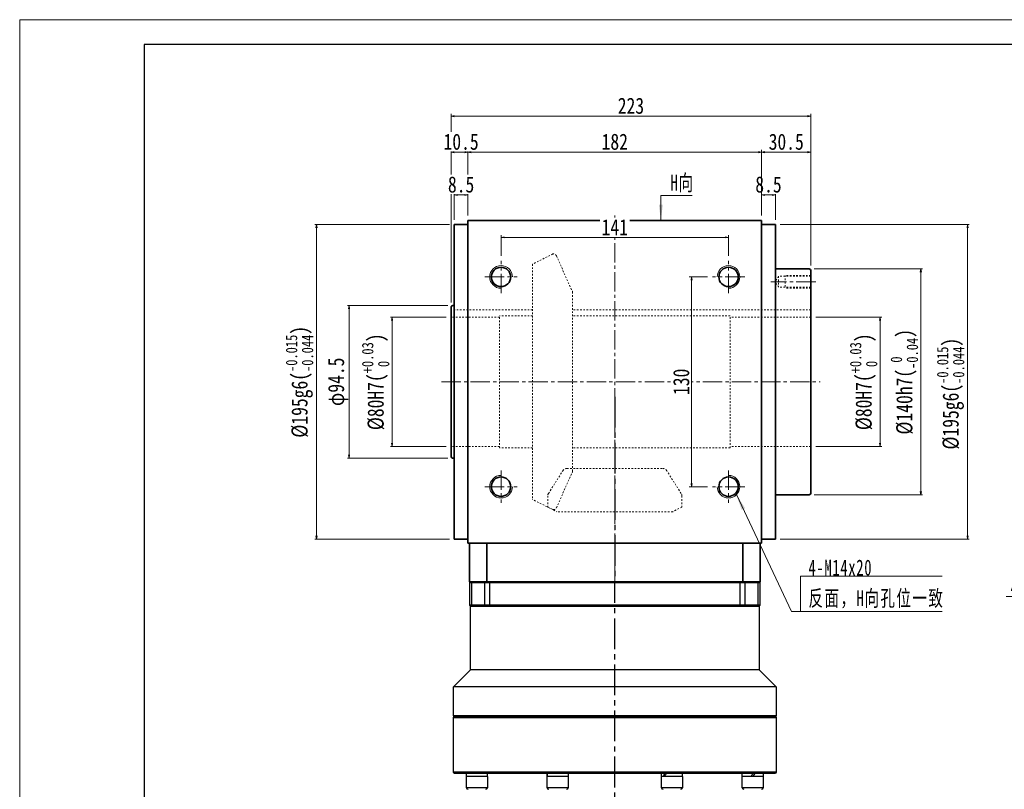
# Model space of a CAD drawing. Header units: millimetres. Extents: x -6 to 1305, y 0 to 916.
# Tile 2 of 3: x 0 to 610, y 439 to 916. Entities that reach past the tile are written whole.
import ezdxf

# ---------------------------------------------------------------- set-up
doc = ezdxf.new("R2010")
doc.units = ezdxf.units.MM
for name, pattern in [('CENTER2', [28.575, 19.05, -3.175, 3.175, -3.175]), ('点画线', [18, 12, -2, 2, -2]), ('虚线', [2, 1, -1])]:
    doc.linetypes.add(name, pattern=pattern)
doc.layers.add('1轮廓实线层', color=7, linetype='Continuous')
doc.layers.add('3中心线层', color=1, linetype='CENTER2')
for name, color, linetype, lineweight in [('中心线层', 1, '点画线', 18), ('图框_外框线', 7, 'Continuous', 18), ('尺寸线层', 3, 'Continuous', 18), ('粗实线', 7, 'Continuous', 40), ('粗实线层', 7, 'Continuous', 35), ('虚线层', 6, '虚线', 18)]:
    doc.layers.add(name, color=color, linetype=linetype, lineweight=lineweight)
doc.styles.add('宋体', font='SimSun.ttf', dxfattribs={"width": 0.8})
doc.styles.add('标准', font='SimSun.ttf', dxfattribs={"width": 0.667})
doc.dimstyles.new('A水平标注$0', dxfattribs={"dimtxt": 3.5, "dimasz": 2, "dimexe": 1.5, "dimexo": 3, "dimgap": 1.1, "dimtad": 1, "dimtoh": 1, "dimdec": 4, "dimdsep": 46, "dimtxsty": '宋体', "dimblk": 'OPEN', "dimcen": 3, "dimclrd": 3, "dimclre": 3, "dimclrt": 6, "dimadec": 0, "dimazin": 0, "dimtm": 1e-09, "dimtfac": 1, "dimtdec": 4, "dimtix": 1, "dimtmove": 0, "dimatfit": 3, "dimldrblk": 'OPEN', "dimfxl": 0, "dimlwd": 13, "dimlwe": 13, "dimarcsym": 0})
doc.dimstyles.new('D直径标注φ25', dxfattribs={"dimtxt": 3.5, "dimasz": 2, "dimexe": 1, "dimexo": 3, "dimtad": 1, "dimtoh": 1, "dimdec": 1, "dimdsep": 46, "dimtxsty": '宋体', "dimblk": 'OPEN', "dimcen": 3, "dimclrd": 3, "dimclre": 3, "dimclrt": 130, "dimadec": 0, "dimazin": 0, "dimtm": 1e-09, "dimtfac": 1, "dimtdec": 1, "dimtmove": 0, "dimatfit": 0, "dimldrblk": 'OPEN', "dimfxl": 0, "dimlwd": 13, "dimlwe": 13, "dimarcsym": 0})
doc.dimstyles.new('螺孔(M8-7H)', dxfattribs={"dimtxt": 3.5, "dimasz": 2, "dimexe": 1.25, "dimexo": 3, "dimtad": 1, "dimtoh": 1, "dimdec": 4, "dimdsep": 46, "dimtxsty": '宋体', "dimblk": 'OPEN', "dimcen": 3, "dimclrd": 3, "dimclre": 3, "dimclrt": 2, "dimadec": 0, "dimazin": 0, "dimtm": 1e-09, "dimtfac": 1, "dimtdec": 4, "dimtmove": 0, "dimatfit": 3, "dimldrblk": 'OPEN', "dimfxl": 0, "dimlwd": 9, "dimlwe": 9, "dimarcsym": 0})

# ---------------------------------------------------------------- blocks, each defined once
blk = doc.blocks.new('_Open')
at = {"color": 0, "linetype": 'ByBlock', "lineweight": -2}
for p, q in [((-1, 0.17), (0, 0)), ((-1, -0.17), (0, 0)), ((0, 0), (-1, 0))]:
    blk.add_line(p, q, dxfattribs=at)
blk = doc.blocks.new('*D14')
at = {"layer": 'Defpoints', "color": 0, "transparency": 16777216}
for p in [(439.31, 780.89), (298.31, 766.4), (439.31, 766.4)]:
    blk.add_point(p, dxfattribs=at)
at = {"layer": '尺寸线层', "color": 3, "lineweight": 13, "transparency": 16777216}
for p, q in [((298.31, 769.4), (298.31, 782.39)), ((439.31, 769.4), (439.31, 782.39)), ((300.31, 780.89), (437.31, 780.89))]:
    blk.add_line(p, q, dxfattribs=at)
at = {"layer": '尺寸线层', "color": 3, "lineweight": 13, "transparency": 16777216, "xscale": 2, "yscale": 2, "zscale": 2, "rotation": 180}
blk.add_blockref('_Open', (298.31, 780.89), dxfattribs=at)
at = {"layer": '尺寸线层', "color": 3, "lineweight": 13, "transparency": 16777216, "xscale": 2, "yscale": 2, "zscale": 2}
blk.add_blockref('_Open', (439.31, 780.89), dxfattribs=at)
at = {"layer": '尺寸线层', "color": 6, "transparency": 16777216, "insert": (368.81, 787.25), "char_height": 10, "attachment_point": 5, "style": '宋体', "bg_fill": 3, "box_fill_scale": 1.1, "bg_fill_color": 257, "bg_fill_transparency": 0}
blk.add_mtext('141', dxfattribs=at)
blk = doc.blocks.new('*D15')
at = {"layer": 'Defpoints', "color": 0, "transparency": 16777216}
for p in [(429.31, 756.4), (416.42, 626.4), (429.31, 626.4)]:
    blk.add_point(p, dxfattribs=at)
at = {"layer": '尺寸线层', "color": 3, "lineweight": 13, "transparency": 16777216}
for p, q in [((426.31, 756.4), (414.92, 756.4)), ((416.42, 754.4), (416.42, 628.4)), ((426.31, 626.4), (414.92, 626.4))]:
    blk.add_line(p, q, dxfattribs=at)
at = {"layer": '尺寸线层', "color": 3, "lineweight": 13, "transparency": 16777216, "xscale": 2, "yscale": 2, "zscale": 2}
for p, rotation in [((416.42, 756.4), 90), ((416.42, 626.4), 270)]:
    blk.add_blockref('_Open', p, dxfattribs=dict(at, rotation=rotation))
at = {"layer": '尺寸线层', "color": 6, "transparency": 16777216, "insert": (410.03, 691.4), "char_height": 10, "attachment_point": 5, "rotation": 90, "style": '宋体', "bg_fill": 3, "box_fill_scale": 1.1, "bg_fill_color": 257, "bg_fill_transparency": 0}
blk.add_mtext('130', dxfattribs=at)
blk = doc.blocks.new('*D16')
at = {"layer": 'Defpoints', "color": 0, "transparency": 16777216}
for p in [(267.31, 731.4), (267.31, 651.4)]:
    blk.add_point(p, dxfattribs=at)
at = {"layer": '尺寸线层', "color": 3, "lineweight": 13, "transparency": 16777216}
for p, q in [((264.31, 731.4), (229.78, 731.4)), ((230.78, 729.4), (230.78, 653.4)), ((264.31, 651.4), (229.78, 651.4))]:
    blk.add_line(p, q, dxfattribs=at)
at = {"layer": '尺寸线层', "color": 3, "lineweight": 13, "transparency": 16777216, "xscale": 2, "yscale": 2, "zscale": 2}
for p, rotation in [((230.78, 731.4), 90), ((230.78, 651.4), 270)]:
    blk.add_blockref('_Open', p, dxfattribs=dict(at, rotation=rotation))
at = {"layer": '尺寸线层', "color": 130, "transparency": 16777216, "insert": (220.58, 691.4), "char_height": 10, "attachment_point": 5, "rotation": 90, "style": '宋体', "bg_fill": 3, "box_fill_scale": 1.1, "bg_fill_color": 257, "bg_fill_transparency": 0}
blk.add_mtext('{\\A1;\\A1;%%C80H7({\\H0.707107x;\\S+0.03^  0;})}', dxfattribs=at)
at = {"layer": 'Defpoints', "color": 0, "transparency": 16777216}
blk.add_point((230.78, 651.4), dxfattribs=at)
blk = doc.blocks.new('*D17')
at = {"layer": 'Defpoints', "color": 0, "transparency": 16777216}
for p in [(268.31, 738.65), (204.12, 644.15), (268.31, 644.15)]:
    blk.add_point(p, dxfattribs=at)
at = {"layer": '尺寸线层', "color": 3, "lineweight": 13, "transparency": 16777216}
for p, q in [((265.31, 738.65), (203.12, 738.65)), ((204.12, 736.65), (204.12, 646.15)), ((265.31, 644.15), (203.12, 644.15))]:
    blk.add_line(p, q, dxfattribs=at)
at = {"layer": '尺寸线层', "color": 3, "lineweight": 13, "transparency": 16777216, "xscale": 2, "yscale": 2, "zscale": 2}
for p, rotation in [((204.12, 738.65), 90), ((204.12, 644.15), 270)]:
    blk.add_blockref('_Open', p, dxfattribs=dict(at, rotation=rotation))
at = {"layer": '尺寸线层', "color": 130, "transparency": 16777216, "insert": (197.4, 691.4), "char_height": 10, "attachment_point": 5, "rotation": 90, "style": '宋体', "bg_fill": 3, "box_fill_scale": 1.1, "bg_fill_color": 256, "bg_fill_true_color": 13158600, "bg_fill_transparency": 0}
blk.add_mtext('φ94.5', dxfattribs=at)
blk = doc.blocks.new('*D18')
at = {"layer": 'Defpoints', "color": 0, "transparency": 16777216}
for p in [(269.31, 788.9), (183.94, 593.9), (269.31, 593.9)]:
    blk.add_point(p, dxfattribs=at)
at = {"layer": '尺寸线层', "color": 3, "lineweight": 13, "transparency": 16777216}
for p, q in [((266.31, 788.9), (182.94, 788.9)), ((183.94, 786.9), (183.94, 595.9)), ((266.31, 593.9), (182.94, 593.9))]:
    blk.add_line(p, q, dxfattribs=at)
at = {"layer": '尺寸线层', "color": 3, "lineweight": 13, "transparency": 16777216, "xscale": 2, "yscale": 2, "zscale": 2}
for p, rotation in [((183.94, 788.9), 90), ((183.94, 593.9), 270)]:
    blk.add_blockref('_Open', p, dxfattribs=dict(at, rotation=rotation))
at = {"layer": '尺寸线层', "color": 130, "transparency": 16777216, "insert": (173.4, 691.4), "char_height": 10, "attachment_point": 5, "rotation": 90, "style": '宋体', "bg_fill": 3, "box_fill_scale": 1.1, "bg_fill_color": 257, "bg_fill_transparency": 0}
blk.add_mtext('{\\A1;\\A1;%%C195g6({\\H0.707107x;\\S-0.015^ -0.044;})}', dxfattribs=at)
blk = doc.blocks.new('*D19')
at = {"layer": 'Defpoints', "color": 0, "transparency": 16777216}
for p in [(490.31, 731.4), (490.31, 651.4)]:
    blk.add_point(p, dxfattribs=at)
at = {"layer": '尺寸线层', "color": 3, "lineweight": 13, "transparency": 16777216}
for p, q in [((493.31, 731.4), (534.23, 731.4)), ((533.23, 729.4), (533.23, 653.4)), ((493.31, 651.4), (534.23, 651.4))]:
    blk.add_line(p, q, dxfattribs=at)
at = {"layer": '尺寸线层', "color": 3, "lineweight": 13, "transparency": 16777216, "xscale": 2, "yscale": 2, "zscale": 2}
for p, rotation in [((533.23, 731.4), 90), ((533.23, 651.4), 270)]:
    blk.add_blockref('_Open', p, dxfattribs=dict(at, rotation=rotation))
at = {"layer": '尺寸线层', "color": 130, "transparency": 16777216, "insert": (523, 691.4), "char_height": 10, "attachment_point": 5, "rotation": 90, "style": '宋体', "bg_fill": 3, "box_fill_scale": 1.1, "bg_fill_color": 256, "bg_fill_true_color": 13158600, "bg_fill_transparency": 0}
blk.add_mtext('{\\A1;\\A1;%%C80H7({\\H0.707107x;\\S+0.03^  0;})}', dxfattribs=at)
at = {"layer": 'Defpoints', "color": 0, "transparency": 16777216}
blk.add_point((533.23, 651.4), dxfattribs=at)
blk = doc.blocks.new('*D20')
at = {"layer": 'Defpoints', "color": 0, "transparency": 16777216}
for p in [(489.31, 761.4), (489.31, 621.4), (558.45, 621.4)]:
    blk.add_point(p, dxfattribs=at)
at = {"layer": '尺寸线层', "color": 3, "lineweight": 13, "transparency": 16777216}
for p, q in [((492.31, 761.4), (559.45, 761.4)), ((558.45, 759.4), (558.45, 623.4)), ((492.31, 621.4), (559.45, 621.4))]:
    blk.add_line(p, q, dxfattribs=at)
at = {"layer": '尺寸线层', "color": 3, "lineweight": 13, "transparency": 16777216, "xscale": 2, "yscale": 2, "zscale": 2}
for p, rotation in [((558.45, 761.4), 90), ((558.45, 621.4), 270)]:
    blk.add_blockref('_Open', p, dxfattribs=dict(at, rotation=rotation))
at = {"layer": '尺寸线层', "color": 130, "transparency": 16777216, "insert": (548.23, 691.4), "char_height": 10, "attachment_point": 5, "rotation": 90, "style": '宋体', "bg_fill": 3, "box_fill_scale": 1.1, "bg_fill_color": 256, "bg_fill_true_color": 13158600, "bg_fill_transparency": 0}
blk.add_mtext('{\\A1;\\A1;%%C140h7({\\H0.707107x;\\S 0^ -0.04;})}', dxfattribs=at)
blk = doc.blocks.new('*D21')
at = {"layer": 'Defpoints', "color": 0, "transparency": 16777216}
for p in [(468.31, 788.9), (468.31, 593.9), (587.46, 593.9)]:
    blk.add_point(p, dxfattribs=at)
at = {"layer": '尺寸线层', "color": 3, "lineweight": 13, "transparency": 16777216}
for p, q in [((471.31, 788.9), (588.46, 788.9)), ((587.46, 786.9), (587.46, 595.9)), ((471.31, 593.9), (588.46, 593.9))]:
    blk.add_line(p, q, dxfattribs=at)
at = {"layer": '尺寸线层', "color": 3, "lineweight": 13, "transparency": 16777216, "xscale": 2, "yscale": 2, "zscale": 2}
for p, rotation in [((587.46, 788.9), 90), ((587.46, 593.9), 270)]:
    blk.add_blockref('_Open', p, dxfattribs=dict(at, rotation=rotation))
at = {"layer": '尺寸线层', "color": 130, "transparency": 16777216, "insert": (576.92, 684.04), "char_height": 10, "attachment_point": 5, "rotation": 90, "style": '宋体', "bg_fill": 3, "box_fill_scale": 1.1, "bg_fill_color": 256, "bg_fill_true_color": 13158600, "bg_fill_transparency": 0}
blk.add_mtext('{\\A1;\\A1;%%C195g6({\\H0.707107x;\\S-0.015^ -0.044;})}', dxfattribs=at)
blk = doc.blocks.new('*D22')
at = {"layer": 'Defpoints', "color": 0, "transparency": 16777216}
for p in [(459.81, 833.77), (277.81, 791.4), (459.81, 791.4)]:
    blk.add_point(p, dxfattribs=at)
at = {"layer": '尺寸线层', "color": 3, "lineweight": 13, "transparency": 16777216}
for p, q in [((277.81, 794.4), (277.81, 835.27)), ((279.81, 833.77), (457.81, 833.77)), ((459.81, 794.4), (459.81, 835.27))]:
    blk.add_line(p, q, dxfattribs=at)
at = {"layer": '尺寸线层', "color": 3, "lineweight": 13, "transparency": 16777216, "xscale": 2, "yscale": 2, "zscale": 2, "rotation": 180}
blk.add_blockref('_Open', (277.81, 833.77), dxfattribs=at)
at = {"layer": '尺寸线层', "color": 3, "lineweight": 13, "transparency": 16777216, "xscale": 2, "yscale": 2, "zscale": 2}
blk.add_blockref('_Open', (459.81, 833.77), dxfattribs=at)
at = {"layer": '尺寸线层', "color": 6, "transparency": 16777216, "insert": (368.81, 840.16), "char_height": 10, "attachment_point": 5, "style": '宋体', "bg_fill": 3, "box_fill_scale": 1.1, "bg_fill_color": 257, "bg_fill_transparency": 0}
blk.add_mtext('182', dxfattribs=at)
blk = doc.blocks.new('*D23')
at = {"layer": 'Defpoints', "color": 0, "transparency": 16777216}
for p in [(267.31, 856.07), (490.31, 760.4), (267.31, 737.65)]:
    blk.add_point(p, dxfattribs=at)
at = {"layer": '尺寸线层', "color": 3, "lineweight": 13, "transparency": 16777216}
for p, q in [((267.31, 740.65), (267.31, 857.57)), ((488.31, 856.07), (269.31, 856.07)), ((490.31, 763.4), (490.31, 857.57))]:
    blk.add_line(p, q, dxfattribs=at)
at = {"layer": '尺寸线层', "color": 3, "lineweight": 13, "transparency": 16777216, "xscale": 2, "yscale": 2, "zscale": 2, "rotation": 180}
blk.add_blockref('_Open', (267.31, 856.07), dxfattribs=at)
at = {"layer": '尺寸线层', "color": 3, "lineweight": 13, "transparency": 16777216, "xscale": 2, "yscale": 2, "zscale": 2}
blk.add_blockref('_Open', (490.31, 856.07), dxfattribs=at)
at = {"layer": '尺寸线层', "color": 6, "transparency": 16777216, "insert": (378.81, 862.46), "char_height": 10, "attachment_point": 5, "style": '宋体', "bg_fill": 3, "box_fill_scale": 1.1, "bg_fill_color": 257, "bg_fill_transparency": 0}
blk.add_mtext('223', dxfattribs=at)
blk = doc.blocks.new('*D24')
at = {"layer": 'Defpoints', "color": 0, "transparency": 16777216}
for p in [(277.81, 791.4), (267.31, 737.65)]:
    blk.add_point(p, dxfattribs=at)
at = {"layer": '尺寸线层', "color": 3, "lineweight": 13, "transparency": 16777216}
for p, q in [((267.31, 740.65), (267.31, 835.27)), ((275.81, 833.77), (269.31, 833.77)), ((277.81, 794.4), (277.81, 835.27))]:
    blk.add_line(p, q, dxfattribs=at)
at = {"layer": '尺寸线层', "color": 3, "lineweight": 13, "transparency": 16777216, "xscale": 2, "yscale": 2, "zscale": 2, "rotation": 180}
blk.add_blockref('_Open', (267.31, 833.77), dxfattribs=at)
at = {"layer": '尺寸线层', "color": 3, "lineweight": 13, "transparency": 16777216, "xscale": 2, "yscale": 2, "zscale": 2}
blk.add_blockref('_Open', (277.81, 833.77), dxfattribs=at)
at = {"layer": '尺寸线层', "color": 6, "transparency": 16777216, "insert": (273.56, 840.16), "char_height": 10, "attachment_point": 5, "style": '宋体', "bg_fill": 3, "box_fill_scale": 1.1, "bg_fill_color": 257, "bg_fill_transparency": 0}
blk.add_mtext('10.5', dxfattribs=at)
at = {"layer": 'Defpoints', "color": 0, "transparency": 16777216}
blk.add_point((267.31, 833.77), dxfattribs=at)
blk = doc.blocks.new('*D25')
at = {"layer": 'Defpoints', "color": 0, "transparency": 16777216}
for p in [(269.31, 788.9), (277.81, 791.4)]:
    blk.add_point(p, dxfattribs=at)
at = {"layer": '尺寸线层', "color": 3, "lineweight": 13, "transparency": 16777216}
for p, q in [((269.31, 791.9), (269.31, 808.77)), ((275.81, 807.27), (271.31, 807.27)), ((277.81, 794.4), (277.81, 808.77))]:
    blk.add_line(p, q, dxfattribs=at)
at = {"layer": '尺寸线层', "color": 3, "lineweight": 13, "transparency": 16777216, "xscale": 2, "yscale": 2, "zscale": 2, "rotation": 180}
blk.add_blockref('_Open', (269.31, 807.27), dxfattribs=at)
at = {"layer": '尺寸线层', "color": 3, "lineweight": 13, "transparency": 16777216, "xscale": 2, "yscale": 2, "zscale": 2}
blk.add_blockref('_Open', (277.81, 807.27), dxfattribs=at)
at = {"layer": '尺寸线层', "color": 6, "transparency": 16777216, "insert": (273.56, 813.66), "char_height": 10, "attachment_point": 5, "style": '宋体', "bg_fill": 3, "box_fill_scale": 1.1, "bg_fill_color": 257, "bg_fill_transparency": 0}
blk.add_mtext('8.5', dxfattribs=at)
at = {"layer": 'Defpoints', "color": 0, "transparency": 16777216}
blk.add_point((269.31, 807.27), dxfattribs=at)
blk = doc.blocks.new('*D26')
at = {"layer": 'Defpoints', "color": 0, "transparency": 16777216}
for p in [(459.81, 791.4), (468.31, 788.9)]:
    blk.add_point(p, dxfattribs=at)
at = {"layer": '尺寸线层', "color": 3, "lineweight": 13, "transparency": 16777216}
for p, q in [((459.81, 794.4), (459.81, 808.77)), ((461.81, 807.27), (466.31, 807.27)), ((468.31, 791.9), (468.31, 808.77))]:
    blk.add_line(p, q, dxfattribs=at)
at = {"layer": '尺寸线层', "color": 3, "lineweight": 13, "transparency": 16777216, "xscale": 2, "yscale": 2, "zscale": 2, "rotation": 180}
blk.add_blockref('_Open', (459.81, 807.27), dxfattribs=at)
at = {"layer": '尺寸线层', "color": 3, "lineweight": 13, "transparency": 16777216, "xscale": 2, "yscale": 2, "zscale": 2}
blk.add_blockref('_Open', (468.31, 807.27), dxfattribs=at)
at = {"layer": '尺寸线层', "color": 6, "transparency": 16777216, "insert": (464.06, 813.66), "char_height": 10, "attachment_point": 5, "style": '宋体', "bg_fill": 3, "box_fill_scale": 1.1, "bg_fill_color": 257, "bg_fill_transparency": 0}
blk.add_mtext('8.5', dxfattribs=at)
at = {"layer": 'Defpoints', "color": 0, "transparency": 16777216}
blk.add_point((468.31, 807.27), dxfattribs=at)
blk = doc.blocks.new('*D27')
at = {"layer": 'Defpoints', "color": 0, "transparency": 16777216}
for p in [(459.81, 791.4), (490.31, 760.4)]:
    blk.add_point(p, dxfattribs=at)
at = {"layer": '尺寸线层', "color": 3, "lineweight": 13, "transparency": 16777216}
for p, q in [((459.81, 794.4), (459.81, 835.27)), ((461.81, 833.77), (488.31, 833.77)), ((490.31, 763.4), (490.31, 835.27))]:
    blk.add_line(p, q, dxfattribs=at)
at = {"layer": '尺寸线层', "color": 3, "lineweight": 13, "transparency": 16777216, "xscale": 2, "yscale": 2, "zscale": 2, "rotation": 180}
blk.add_blockref('_Open', (459.81, 833.77), dxfattribs=at)
at = {"layer": '尺寸线层', "color": 3, "lineweight": 13, "transparency": 16777216, "xscale": 2, "yscale": 2, "zscale": 2}
blk.add_blockref('_Open', (490.31, 833.77), dxfattribs=at)
at = {"layer": '尺寸线层', "color": 6, "transparency": 16777216, "insert": (475.06, 840.16), "char_height": 10, "attachment_point": 5, "style": '宋体', "bg_fill": 3, "box_fill_scale": 1.1, "bg_fill_color": 257, "bg_fill_transparency": 0}
blk.add_mtext('30.5', dxfattribs=at)
at = {"layer": 'Defpoints', "color": 0, "transparency": 16777216}
blk.add_point((490.31, 833.77), dxfattribs=at)
blk = doc.blocks.new('*X5')
at = {"layer": '尺寸线层', "linetype": 'Continuous'}
blk.add_hatch(color=0, dxfattribs=at).paths.add_polyline_path([(-39.64, 72.53), (-34.3, 64.1), (-36.54, 63.05)], flags=0)
at = {"layer": '尺寸线层', "color": 0, "linetype": 'Continuous'}
blk.add_line((-39.64, 72.53), (-5.5, 0), dxfattribs=at)
at = {"layer": '尺寸线层', "color": 0}
for p, q in [((0, 22.01), (87.76, 22.01)), ((0, 0), (0, 22.01)), ((-5.5, 0), (0, 0)), ((0, 0), (87.76, 0))]:
    blk.add_line(p, q, dxfattribs=at)
at = {"layer": '尺寸线层', "color": 0, "insert": (4.95, 1.98), "char_height": 9.9, "width": 165.6254, "attachment_point": 7, "line_spacing_factor": 1.15057, "style": '标准'}
blk.add_mtext('\\T1.1;4-M14x20\\P反面，H向孔位一致', dxfattribs=at)
blk = doc.blocks.new('*X6')
at = {"layer": '尺寸线层', "linetype": 'Continuous'}
blk.add_hatch(color=0, dxfattribs=at).paths.add_polyline_path([(-1.02, -15.43), (-2.26, -5.53), (0.22, -5.53)], flags=0)
at = {"layer": '尺寸线层', "color": 0, "linetype": 'Continuous'}
blk.add_line((-1.02, -15.43), (-1.02, 0), dxfattribs=at)
at = {"layer": '尺寸线层', "color": 0}
for p, q in [((-1.02, 0), (0, 0)), ((0, 0), (18.37, 0)), ((0, 0), (0, 0))]:
    blk.add_line(p, q, dxfattribs=at)
at = {"layer": '尺寸线层', "color": 0, "insert": (4.95, 1.98), "char_height": 9.9, "width": 26.8387, "attachment_point": 7, "line_spacing_factor": 1.15057, "style": '标准'}
blk.add_mtext('\\T1.1;H向', dxfattribs=at)
blk = doc.blocks.new('*D37')
at = {"color": 3, "lineweight": 9, "transparency": 16777216}
for p, q in [((700.44, 613.01), (691.01, 600.08)), ((701.62, 614.62), (702.79, 616.24)), ((660.53, 558.29), (689.83, 598.46)), ((611.38, 558.29), (660.53, 558.29))]:
    blk.add_line(p, q, dxfattribs=at)
at = {"layer": 'Defpoints', "color": 0, "transparency": 16777216}
for p in [(700.44, 613.01), (691.01, 600.08)]:
    blk.add_point(p, dxfattribs=at)
at = {"color": 3, "lineweight": 9, "transparency": 16777216, "xscale": 2, "yscale": 2, "zscale": 2}
for p, rotation in [((700.44, 613.01), 233.8981029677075), ((691.01, 600.08), 53.8981029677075)]:
    blk.add_blockref('_Open', p, dxfattribs=dict(at, rotation=rotation))
at = {"color": 2, "transparency": 16777216, "insert": (635.7, 563.89), "char_height": 10, "attachment_point": 5, "style": '宋体'}
blk.add_mtext('4-M16{\\famgdt|b0|i0|c0|p0;x}{30}', dxfattribs=at)

msp = doc.modelspace()

# ---------------------------------------------------------------- linework, layer by layer
at = {"layer": '1轮廓实线层', "linetype": 'Continuous', "lineweight": 30}
for p, q in [((278.8093, 566.89674), (279.3093, 567.39674)), ((278.8093, 566.89674), (280.11365, 566.89674)), ((278.8093, 566.89674), (278.8093, 552.89674)), ((280.48321, 567.39674), (279.3093, 567.39674)), ((280.11365, 566.89674), (280.48321, 567.39674)), ((280.11365, 566.89674), (287.98182, 566.89674)), ((280.11365, 552.89674), (280.11365, 566.89674)), ((288.3186, 567.39674), (280.48321, 567.39674)), ((287.98182, 566.89674), (288.3186, 567.39674)), ((287.98182, 566.89674), (291.34963, 566.89674)), ((287.98182, 566.89674), (287.98182, 552.89674)), ((291.34963, 567.39674), (288.3186, 567.39674)), ((446.26897, 567.39674), (291.34963, 567.39674)), ((291.34963, 566.89674), (291.34963, 567.39674)), ((291.34963, 566.89674), (446.26897, 566.89674)), ((291.34963, 552.89674), (291.34963, 566.89674)), ((449.3, 567.39674), (446.26897, 567.39674)), ((446.26897, 566.89674), (446.26897, 567.39674)), ((446.26897, 566.89674), (449.63678, 566.89674)), ((446.26897, 566.89674), (446.26897, 552.89674)), ((449.63678, 566.89674), (449.3, 567.39674)), ((457.13539, 567.39674), (449.3, 567.39674)), ((449.63678, 552.89674), (449.63678, 566.89674)), ((449.63678, 566.89674), (457.50496, 566.89674)), ((457.50496, 566.89674), (457.13539, 567.39674)), ((458.3093, 567.39674), (457.13539, 567.39674)), ((457.50496, 566.89674), (457.50496, 552.89674)), ((457.50496, 566.89674), (458.8093, 566.89674)), ((458.3093, 567.39674), (458.8093, 566.89674)), ((458.8093, 552.89674), (458.8093, 566.89674)), ((280.11365, 552.89674), (278.8093, 552.89674)), ((279.3093, 552.39674), (278.8093, 552.89674)), ((279.3093, 512.89674), (279.3093, 552.39674)), ((279.3093, 552.39674), (280.48321, 552.39674)), ((287.98182, 552.89674), (280.11365, 552.89674)), ((280.48321, 552.39674), (280.11365, 552.89674)), ((280.48321, 552.39674), (288.3186, 552.39674)), ((291.34963, 552.89674), (287.98182, 552.89674)), ((288.3186, 552.39674), (287.98182, 552.89674)), ((288.3186, 552.39674), (291.34963, 552.39674)), ((446.26897, 552.89674), (291.34963, 552.89674)), ((291.34963, 552.39674), (291.34963, 552.89674)), ((291.34963, 552.39674), (368.8093, 552.39674)), ((368.8093, 552.39674), (446.26897, 552.39674)), ((449.63678, 552.89674), (446.26897, 552.89674)), ((446.26897, 552.39674), (446.26897, 552.89674)), ((446.26897, 552.39674), (449.3, 552.39674)), ((449.3, 552.39674), (449.63678, 552.89674)), ((449.3, 552.39674), (457.13539, 552.39674)), ((457.50496, 552.89674), (449.63678, 552.89674)), ((457.13539, 552.39674), (457.50496, 552.89674)), ((457.13539, 552.39674), (458.3093, 552.39674)), ((458.8093, 552.89674), (457.50496, 552.89674)), ((458.8093, 552.89674), (458.3093, 552.39674)), ((458.3093, 552.39674), (458.3093, 512.89674)), ((268.8093, 502.39674), (279.3093, 512.89674)), ((458.3093, 512.89674), (279.3093, 512.89674)), ((458.3093, 512.89674), (468.80931, 502.39674)), ((268.8093, 484.39674), (268.8093, 502.39674)), ((468.80931, 502.39674), (268.8093, 502.39674)), ((468.80931, 502.39674), (468.80931, 484.39674)), ((269.3093, 483.89674), (268.8093, 484.39674)), ((368.8093, 484.39674), (268.8093, 484.39674)), ((268.8093, 483.39674), (269.3093, 483.89674)), ((268.8093, 449.39674), (268.8093, 483.39674)), ((268.8093, 483.39674), (368.8093, 483.39674)), ((368.8093, 483.89674), (269.3093, 483.89674)), ((468.80931, 484.39674), (368.8093, 484.39674)), ((468.3093, 483.89674), (368.8093, 483.89674)), ((368.8093, 483.39674), (468.80931, 483.39674)), ((468.80931, 484.39674), (468.3093, 483.89674)), ((468.3093, 483.89674), (468.80931, 483.39674)), ((468.80931, 483.39674), (468.80931, 449.39674)), ((269.3093, 448.89675), (268.8093, 449.39674)), ((468.80931, 449.39674), (268.8093, 449.39674)), ((269.3093, 448.89675), (468.3093, 448.89675)), ((276.85045, 439.79674), (276.85045, 446.79674)), ((285.03277, 446.79674), (276.85045, 446.79674)), ((276.91045, 446.79674), (276.91045, 448.89675)), ((289.85045, 446.79674), (285.03277, 446.79674)), ((289.79045, 448.89675), (289.79045, 446.79674)), ((289.85045, 446.79674), (289.85045, 439.79674)), ((326.91109, 439.79674), (326.91109, 446.79674)), ((339.04025, 446.79674), (326.91109, 446.79674)), ((326.97108, 448.43187), (326.97108, 448.89675)), ((339.91108, 446.79674), (339.04025, 446.79674)), ((339.85108, 448.89675), (339.85108, 446.79674)), ((339.91108, 446.79674), (339.91108, 439.79674)), ((397.70752, 439.79674), (397.70752, 446.79674)), ((410.70752, 446.79674), (397.70752, 446.79674)), ((397.76752, 446.79674), (397.76752, 448.89675)), ((410.64752, 448.89675), (410.64752, 446.79674)), ((410.70752, 446.79674), (410.70752, 439.79674)), ((447.76816, 439.79674), (447.76816, 446.79674)), ((460.76816, 446.79674), (447.76816, 446.79674)), ((447.82816, 446.79674), (447.82816, 448.89675)), ((460.70816, 448.89675), (460.70816, 446.79674)), ((460.76816, 446.79674), (460.76816, 439.79674)), ((468.80931, 449.39674), (468.3093, 448.89675)), ((285.03277, 439.79674), (276.85045, 439.79674)), ((289.85045, 439.79674), (285.03277, 439.79674)), ((339.04025, 439.79674), (326.91109, 439.79674)), ((339.91108, 439.79674), (339.04025, 439.79674)), ((410.70752, 439.79674), (397.70752, 439.79674)), ((460.76816, 439.79674), (447.76816, 439.79674))]:
    msp.add_line(p, q, dxfattribs=at)
for centre, start, end in [((277.85045, 439.79674), 180, 270), ((288.85045, 439.79674), 270, 0), ((327.91108, 439.79674), 180, 270), ((338.91108, 439.79674), 270, 0), ((398.70752, 439.79674), 180, 270), ((409.70752, 439.79674), 270, 0), ((448.76816, 439.79674), 180, 270), ((459.76816, 439.79674), 270, 0)]:
    msp.add_arc(centre, 1, start, end, dxfattribs=at)
at = {"layer": '1轮廓实线层', "linetype": 'Continuous', "lineweight": 30, "extrusion": (0, 0, -1)}
for centre, major_axis, ratio, start_param, end_param in [((333.41108, 448.89674), (0.40198, 11.152), 0.576348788, 4.555574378, 4.691617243), ((333.41108, 446.79674), (0.40198, 11.152), 0.576348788, 4.691617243, 4.881013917), ((404.20752, 448.89674), (5.36053, 11.01843), 0.323918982, 4.366689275, 4.556085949), ((404.20752, 446.79674), (5.36053, 11.01843), 0.323918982, 4.556085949, 4.745482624), ((454.26816, 448.89674), (6.43685, 11.1538), 0.01805203, 1.560378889, 1.749775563), ((454.26816, 446.79674), (4.33788, 7.51669), 0.01805203, 1.277248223, 1.560378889), ((454.26816, 446.79674), (6.43685, 11.1538), 0.01805203, 1.370982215, 1.560378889)]:
    msp.add_ellipse(centre, major_axis=major_axis, ratio=ratio, start_param=start_param, end_param=end_param, dxfattribs=at)
at = {"layer": '3中心线层'}
for p in [(368.81407, 682.10095), (368.81407, 325.68964)]:
    msp.add_line(p, (368.81407, 567.39674), dxfattribs=at)
at = {"layer": '中心线层'}
for p, q in [((368.81407, 567.39674), (368.81407, 794.39674)), ((298.31407, 746.39674), (298.31407, 766.39674)), ((439.31407, 746.39674), (439.31407, 766.39674)), ((288.31407, 756.39674), (308.31407, 756.39674)), ((449.31407, 756.39674), (429.31407, 756.39674)), ((493.31407, 753.39674), (465.58217, 753.39674)), ((261.41004, 691.39674), (496.08002, 691.39674)), ((298.31407, 636.39674), (298.31407, 616.39674)), ((439.31407, 636.39674), (439.31407, 616.39674)), ((288.31407, 626.39674), (308.31407, 626.39674)), ((449.31407, 626.39674), (429.31407, 626.39674)), ((368.81407, 567.39674), (368.81407, 603.59993))]:
    msp.add_line(p, q, dxfattribs=at)
at = {"layer": '粗实线', "color": 0}
msp.add_line((279.81407, 567.39674), (457.81407, 567.39674), dxfattribs=at)
at = {"layer": '粗实线层'}
for p, q in [((269.31407, 593.89674), (269.31407, 788.89674)), ((277.81407, 788.89674), (269.31407, 788.89674)), ((277.81407, 791.39674), (459.81407, 791.39674)), ((277.81407, 591.39674), (277.81407, 791.39674)), ((459.81407, 791.39674), (459.81407, 591.39674)), ((459.81407, 788.89674), (468.31407, 788.89674)), ((468.31407, 788.89674), (468.31407, 593.89674)), ((468.31407, 761.39674), (489.31407, 761.39674)), ((468.31407, 761.39674), (468.31407, 761.14674)), ((490.31407, 622.39674), (490.31407, 760.39674)), ((269.31407, 738.64674), (268.31407, 738.64674)), ((267.31407, 645.14674), (267.31407, 737.64674)), ((269.31407, 644.14674), (268.31407, 644.14674)), ((468.31407, 621.39674), (489.31407, 621.39674)), ((269.31407, 593.89674), (277.81407, 593.89674)), ((277.81407, 593.89674), (269.31407, 593.89674)), ((459.81407, 593.89674), (468.31407, 593.89674)), ((277.81407, 591.39674), (459.81407, 591.39674)), ((278.81407, 567.39674), (278.81407, 591.39674)), ((289.44153, 567.39674), (289.44153, 591.39674)), ((448.18661, 567.39674), (448.18661, 591.39674)), ((458.81407, 567.39674), (458.81407, 591.39674)), ((458.81407, 567.39674), (278.81407, 567.39674)), ((278.81407, 567.39674), (458.81407, 567.39674)), ((278.81407, 567.39674), (458.81407, 567.39674))]:
    msp.add_line(p, q, dxfattribs=at)
for centre in [(298.31407, 756.39674), (439.31407, 756.39674), (298.31407, 626.39674), (439.31407, 626.39674)]:
    msp.add_circle(centre, 6, dxfattribs=at)
at = {"layer": '粗实线层', "lineweight": 18}
for centre, start, end in [((298.31407, 756.39674), 0, 270), ((439.31407, 756.39674), 270, 180), ((298.31407, 626.39674), 90, 0), ((439.31407, 626.39674), 180, 90)]:
    msp.add_arc(centre, 7, start, end, dxfattribs=at)
at = {"layer": '粗实线层'}
for centre, start, end in [((489.31407, 760.39674), 0, 90), ((268.31407, 737.64674), 90.00000041, 180.00000041), ((268.31407, 645.14674), 180, 270), ((489.31407, 622.39674), 270.00000016, 0.00000001)]:
    msp.add_arc(centre, 1, start, end, dxfattribs=at)
at = {"layer": '虚线层'}
for p, q in [((330.43622, 770.64674), (317.81407, 764.33522)), ((330.77869, 770.64674), (330.43622, 770.64674)), ((332.60221, 769.46818), (342.47759, 747.54565)), ((317.81407, 764.33522), (317.81407, 618.45826)), ((470.31407, 756.79674), (468.35108, 753.39674)), ((490.31407, 756.79674), (470.31407, 756.79674)), ((470.31407, 756.79674), (470.31407, 749.99674)), ((490.31407, 757.39674), (474.31407, 757.39674)), ((474.31407, 757.39674), (474.31407, 749.39674)), ((470.31407, 749.99674), (468.35108, 753.39674)), ((342.65407, 636.06927), (342.65407, 746.72421)), ((490.31407, 749.99674), (470.31407, 749.99674)), ((490.31407, 749.39674), (474.31407, 749.39674)), ((297.31407, 650.39674), (297.31407, 732.39674)), ((317.81407, 732.39674), (297.31407, 732.39674)), ((440.31407, 650.39674), (440.31407, 732.39674)), ((297.31407, 731.39674), (267.31407, 731.39674)), ((490.31407, 731.39674), (440.31407, 731.39674)), ((297.31407, 651.39674), (267.31407, 651.39674)), ((317.81407, 650.39674), (297.31407, 650.39674)), ((490.31407, 651.39674), (440.31407, 651.39674)), ((327.72735, 622.22415), (336.61322, 636.29832)), ((332.60221, 613.32531), (342.47759, 635.24784)), ((339.14994, 637.69674), (398.4782, 637.69674)), ((409.90079, 622.22415), (401.01492, 636.29832)), ((330.43622, 612.14674), (317.81407, 618.45826)), ((327.26407, 620.62257), (327.26407, 613.73987)), ((410.36407, 620.62257), (410.36407, 613.73987)), ((327.26407, 613.73987), (332.94992, 610.89674)), ((330.77869, 612.14674), (330.43622, 612.14674)), ((404.67821, 610.89674), (332.94992, 610.89674)), ((410.36407, 613.73987), (404.67821, 610.89674))]:
    msp.add_line(p, q, dxfattribs=at)
for centre, radius, start, end in [((330.77869, 768.64674), 2, 24.25, 90), ((340.65407, 746.72421), 2, 0, 24.25), ((339.14994, 634.69674), 3, 90, 147.73333333), ((340.65407, 636.06927), 2, 335.75, 0), ((398.4782, 634.69674), 3, 32.26666667, 90), ((330.26407, 620.62257), 3, 147.73333333, 180), ((407.36407, 620.62257), 3, 0, 32.26666667), ((330.77869, 614.14674), 2, 270, 335.75)]:
    msp.add_arc(centre, radius, start, end, dxfattribs=at)

# ---------------------------------------------------------------- dimensions: what is measured, and where the dimension line sits
dim = msp.add_diameter_dim_2p(p1=(700.43708, 613.00769), p2=(691.00951, 600.08017), text='4-M<>{\\famgdt|b0|i0|c0|p0;x}{30}', dimstyle='螺孔(M8-7H)', override={"dimtxt": 10, "dimgap": 0.5, "dimtad": 1, "dimtih": 0, "dimtoh": 1, "dimdec": 4, "dimlfac": 1, "dimpost": '<>', "dimcen": 0, "dimse1": 0, "dimse2": 0, "dimsd1": 0, "dimsd2": 0, "dimtix": 0, "dimtofl": 1, "dimatfit": 3, "dimtvp": 0.1, "dimtfill": 0})
dim.commit()
dim.dimension.update_dxf_attribs({"geometry": '*D37', "text_midpoint": (635.70279, 558.28501), "dimtype": 163})

# ---------------------------------------------------------------- next in the draw order: dimensions: what is measured, and where the dimension line sits
at = {"layer": '尺寸线层'}
dim = msp.add_linear_dim(base=(439.31407, 780.88703), p1=(298.31407, 766.39674), p2=(439.31407, 766.39674), dimstyle='A水平标注$0', override={"dimtxt": 10, "dimgap": 1.5, "dimblk": 'Open', "dimtfill": 1, "dimtfillclr": 256}, dxfattribs=at)
dim.commit()
dim.dimension.update_dxf_attribs({"geometry": '*D14', "text_midpoint": (368.81407, 780.88703), "dimtype": 160})
dim = msp.add_linear_dim(base=(416.41607, 626.39674), p1=(429.31407, 756.39674), p2=(429.31407, 626.39674), angle=270, dimstyle='A水平标注$0', override={"dimtxt": 10, "dimgap": 1.5, "dimblk": 'Open', "dimtfill": 1, "dimtfillclr": 256}, dxfattribs=at)
dim.commit()
dim.dimension.update_dxf_attribs({"geometry": '*D15', "text_midpoint": (416.41607, 691.39674), "dimtype": 160})
for base, p1, p2, override, picture, middle in [((230.7819, 651.39674), (267.31407, 731.39674), (267.31407, 651.39674), {"dimtxt": 10, "dimgap": 1.5, "dimpost": 'φ<>', "dimtp": 0.03, "dimtm": 0, "dimtdec": 2, "dimtzin": 8}, '*D16', (230.7819, 691.39674)), ((533.22757, 651.39674), (490.31407, 731.39674), (490.31407, 651.39674), {"dimtxt": 10, "dimgap": 1.5, "dimpost": 'φ<>', "dimtp": 0.03, "dimtm": 0, "dimtdec": 2}, '*D19', (533.22757, 691.39674))]:
    dim = msp.add_linear_dim(base=base, p1=p1, p2=p2, angle=270, text='{\\A1;\\A1;%%C80H7({\\H0.707107x;\\S+0.03^  0;})}', dimstyle='D直径标注φ25', override=override, dxfattribs=at)
    dim.commit()
    dim.dimension.update_dxf_attribs({"geometry": picture, "text_midpoint": middle, "dimtype": 160})

# ---------------------------------------------------------------- next in the draw order: linework, layer by layer
at = {"layer": '虚线层'}
for p, q in [((440.31407, 732.39674), (342.65407, 732.39674)), ((440.31407, 650.39674), (342.65407, 650.39674))]:
    msp.add_line(p, q, dxfattribs=at)

# ---------------------------------------------------------------- next in the draw order: dimensions: what is measured, and where the dimension line sits
at = {"layer": '尺寸线层'}
dim = msp.add_linear_dim(base=(459.81407, 833.76722), p1=(277.81407, 791.39674), p2=(459.81407, 791.39674), dimstyle='A水平标注$0', override={"dimtxt": 10, "dimgap": 1.5, "dimblk": 'Open', "dimtfill": 1, "dimtfillclr": 256}, dxfattribs=at)
dim.commit()
dim.dimension.update_dxf_attribs({"geometry": '*D22', "text_midpoint": (368.81407, 833.76722), "dimtype": 160})
dim = msp.add_linear_dim(base=(558.45144, 621.39674), p1=(489.31407, 761.39674), p2=(489.31407, 621.39674), angle=270, text='{\\A1;\\A1;%%C140h7({\\H0.707107x;\\S 0^ -0.04;})}', dimstyle='D直径标注φ25', override={"dimtxt": 10, "dimgap": 1.5, "dimpost": 'φ<>', "dimtm": 0.04, "dimtdec": 2}, dxfattribs=at)
dim.commit()
dim.dimension.update_dxf_attribs({"geometry": '*D20', "text_midpoint": (558.45144, 691.39674), "dimtype": 160})
dim = msp.add_linear_dim(base=(204.12227, 644.14674), p1=(268.31407, 738.64674), p2=(268.31407, 644.14674), angle=270, dimstyle='D直径标注φ25', override={"dimtxt": 10, "dimgap": 1.5, "dimpost": 'φ<>'}, dxfattribs=at)
dim.commit()
dim.dimension.update_dxf_attribs({"geometry": '*D17', "text_midpoint": (204.12227, 691.39674), "dimtype": 160})

# ---------------------------------------------------------------- next in the draw order: dimensions: what is measured, and where the dimension line sits
for base, p1, p2, override, picture, middle in [((183.9407, 593.89674), (269.31407, 788.89674), (269.31407, 593.89674), {"dimtxt": 10, "dimgap": 1.5, "dimpost": 'φ<>', "dimtp": -0.015, "dimtm": 0.044, "dimtdec": 3, "dimtzin": 8}, '*D18', (183.9407, 691.39674)), ((587.45889, 593.89674), (468.31407, 788.89674), (468.31407, 593.89674), {"dimtxt": 10, "dimgap": 1.5, "dimpost": 'φ<>', "dimtp": -0.015, "dimtm": 0.044, "dimtdec": 3}, '*D21', (587.45889, 684.03699))]:
    dim = msp.add_linear_dim(base=base, p1=p1, p2=p2, angle=270, text='{\\A1;\\A1;%%C195g6({\\H0.707107x;\\S-0.015^ -0.044;})}', dimstyle='D直径标注φ25', override=override, dxfattribs=at)
    dim.commit()
    dim.dimension.update_dxf_attribs({"geometry": picture, "text_midpoint": middle, "dimtype": 160})

# ---------------------------------------------------------------- next in the draw order: block references
msp.add_blockref('*X5', (483.89976, 548.91691), dxfattribs=at)

# ---------------------------------------------------------------- next in the draw order: dimensions: what is measured, and where the dimension line sits
dim = msp.add_linear_dim(base=(267.31407, 856.07456), p1=(490.31407, 760.39674), p2=(267.31407, 737.64674), dimstyle='A水平标注$0', override={"dimtxt": 10, "dimgap": 1.5, "dimblk": 'Open', "dimtfill": 1, "dimtfillclr": 256}, dxfattribs=at)
dim.commit()
dim.dimension.update_dxf_attribs({"geometry": '*D23', "text_midpoint": (378.81407, 856.07456), "dimtype": 160})

# ---------------------------------------------------------------- next in the draw order: linework, layer by layer
at = {"layer": '虚线层'}
msp.add_line((490.31407, 736.09674), (342.65407, 736.09674), dxfattribs=at)

# ---------------------------------------------------------------- next in the draw order: block references
at = {"layer": '尺寸线层'}
msp.add_blockref('*X6', (398.38521, 806.83064), dxfattribs=at)

# ---------------------------------------------------------------- next in the draw order: dimensions: what is measured, and where the dimension line sits
for base, p1, p2, picture, middle in [((267.31407, 833.76722), (277.81407, 791.39674), (267.31407, 737.64674), '*D24', (273.56407, 833.76722)), ((468.31407, 807.27255), (459.81407, 791.39674), (468.31407, 788.89674), '*D26', (464.06407, 807.27255))]:
    dim = msp.add_linear_dim(base=base, p1=p1, p2=p2, dimstyle='A水平标注$0', override={"dimtxt": 10, "dimgap": 1.5, "dimblk": 'Open', "dimtfill": 1, "dimtfillclr": 256}, dxfattribs=at)
    dim.commit()
    dim.dimension.update_dxf_attribs({"geometry": picture, "text_midpoint": middle, "dimtype": 160})

# ---------------------------------------------------------------- next in the draw order: linework, layer by layer
at = {"layer": '虚线层'}
msp.add_line((317.81407, 736.09674), (267.31407, 736.09674), dxfattribs=at)

# ---------------------------------------------------------------- next in the draw order: dimensions: what is measured, and where the dimension line sits
at = {"layer": '尺寸线层'}
dim = msp.add_linear_dim(base=(490.31407, 833.76722), p1=(459.81407, 791.39674), p2=(490.31407, 760.39674), angle=0, dimstyle='A水平标注$0', override={"dimtxt": 10, "dimgap": 1.5, "dimblk": 'Open', "dimtfill": 1, "dimtfillclr": 256}, dxfattribs=at)
dim.commit()
dim.dimension.update_dxf_attribs({"geometry": '*D27', "text_midpoint": (475.06407, 833.76722), "dimtype": 160})
dim = msp.add_linear_dim(base=(269.31407, 807.27255), p1=(277.81407, 791.39674), p2=(269.31407, 788.89674), dimstyle='A水平标注$0', override={"dimtxt": 10, "dimgap": 1.5, "dimblk": 'Open', "dimtfill": 1, "dimtfillclr": 256}, dxfattribs=at)
dim.commit()
dim.dimension.update_dxf_attribs({"geometry": '*D25', "text_midpoint": (273.56407, 807.27255), "dimtype": 160})

# ---------------------------------------------------------------- next in the draw order: linework, layer by layer
at = {"layer": '图框_外框线', "color": 3}
msp.add_lwpolyline([(0, 0), (1295.17416, 0), (1295.17416, 915.87316), (0, 915.87316)], close=True, dxfattribs=at)
at = {"layer": '图框_外框线', "color": 3, "lineweight": 25}
msp.add_lwpolyline([(77.0937, 15.41874), (1279.75542, 15.41874), (1279.75542, 900.45442), (77.0937, 900.45442)], close=True, dxfattribs=at)

doc.saveas('drawing.dxf')
